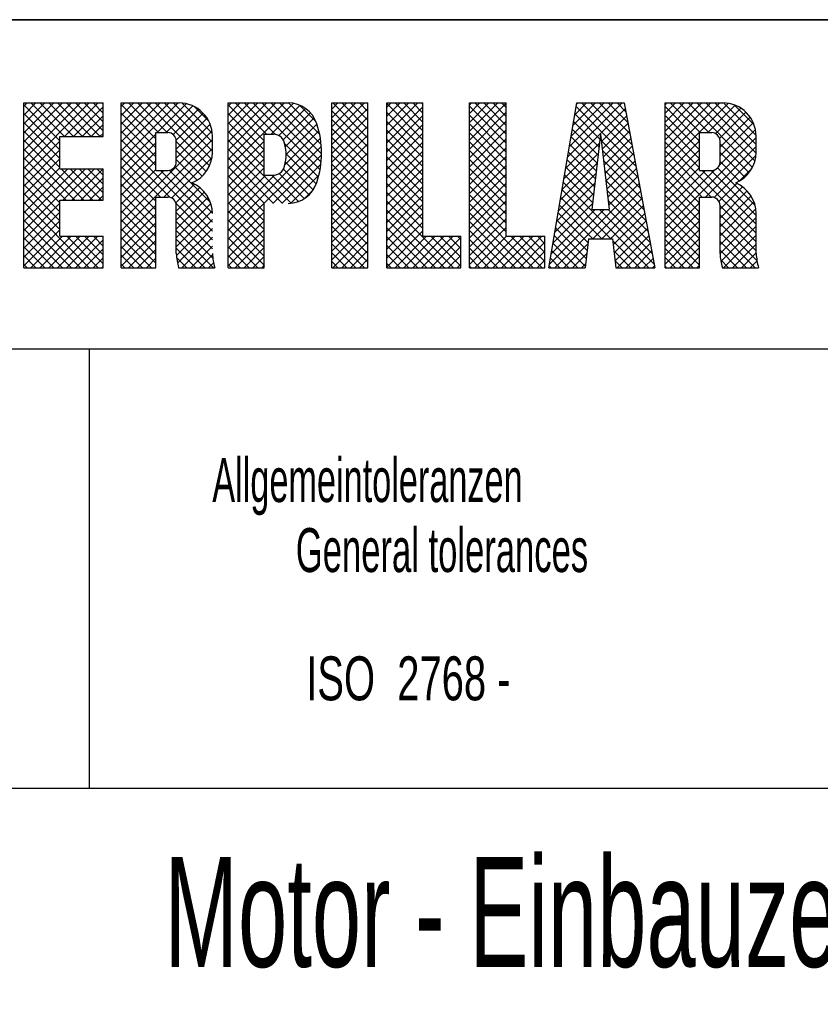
# Model space of a CAD drawing. Header units: millimetres. Extents: x 0 to 1189, y 0 to 841.
# Tile 67 of 117: x 1009 to 1045, y 40 to 85. Entities that reach past the tile are written whole.
import ezdxf
from ezdxf.enums import TextEntityAlignment as Align

# ---------------------------------------------------------------- set-up
doc = ezdxf.new("R2010")
doc.units = ezdxf.units.MM
doc.header["$LTSCALE"] = 65.395
doc.layers.get('0').update_dxf_attribs({"linetype": 'CONTINUOUS'})
doc.styles.get("Standard").update_dxf_attribs({"font": 'txt', "width": 0.6})
doc.styles.add('TEXTSTYLE_3', font='txt', dxfattribs={"width": 0.8})

# ---------------------------------------------------------------- blocks, each defined once
blk = doc.blocks.new('*T1158')
at = {"color": 2, "linetype": 'Continuous'}
for p, q in [((0, 0), (278, 0)), ((0, 0), (0, -47.5)), ((278, 0), (278, -47.5)), ((0, -7), (278, -7)), ((8, -7), (8, -47.5)), ((0, -14), (278, -14)), ((0, -26.5), (278, -26.5)), ((0, -33.5), (278, -33.5)), ((0, -40.5), (278, -40.5)), ((0, -47.5), (278, -47.5))]:
    blk.add_line(p, q, dxfattribs=at)
for s, width, p in [('Anmerkung / REMARKS', 0.674185, (1.05, -5.25)), ('SPACE REQUIRED FOR MEASURING TORSIONAL VIBRATIONS, AND/OR FOR REMOVAL OF THE VIBRATION DAMPER AND/OR LUBOIL PUMP', 0.683886, (9.05, -12.25)), ('SPACE REQUIRED FOR REMOVAL OF PISTON AND CYLINDER LINER', 0.681818, (9.05, -19.25)), ('REDUCED REMOVAL HEIGHT FOR CYLINDER LINER 2940mm', 0.684524, (9.05, -24.5)), ('SPACE REQUIRED FOR TERMINAL SET', 0.682028, (9.05, -31.75)), ('SPACE REQUIRED FOR TURBOCHARGER SHAFT', 0.692407, (9.05, -38.75)), ('SPACE TRQUIRED FOR CHARGE AIR COOLER REMOVING', 0.684656, (9.05, -45.75))]:
    blk.add_text(s, height=3.5, dxfattribs=dict(at, width=width)).set_placement(p)
at = {"color": 2, "linetype": 'Continuous', "width": 0.619048}
for s, p in [('b', (4, -12.25)), ('e', (4, -19.25)), ('k', (4, -31.75)), ('o', (4, -38.75)), ('p', (4, -45.75))]:
    blk.add_text(s, height=3.5, dxfattribs=at).set_placement(p, align=Align.CENTER)
blk = doc.blocks.new('*T1160')
at = {"color": 5, "linetype": 'Continuous'}
for p, q in [((0, 0), (187, 0)), ((0, 0), (0, -75)), ((187, 0), (187, -75)), ((0, -75), (187, -75))]:
    blk.add_line(p, q, dxfattribs=at)
at = {"color": 2, "linetype": 'Continuous', "style": 'TEXTSTYLE_3'}
for s, width, p in [('8M32E_CFWS', 0.738095, (73.4, -6.75)), ('1.5', 0.52381, (113.757, -6.75)), ('8M32E_CFWS', 0.738095, (73.4, -13.25)), ('1.5', 0.52381, (113.757, -13.25))]:
    blk.add_text(s, height=5, dxfattribs=dict(at, width=width)).set_placement(p)
at = {"color": 2, "linetype": 'Continuous', "style": 'TEXTSTYLE_3', "width": 0.529762}
blk.add_text('1:20', height=5, dxfattribs=at).set_placement((128.405, -22.5), align=Align.CENTER)
at = {"color": 2, "linetype": 'Continuous', "style": 'TEXTSTYLE_3'}
for s, width, p in [('~48000', 0.690476, (185.6, -22.5)), ('1', 0.47619, (185.6, -62.75)), ('1', 0.47619, (185.6, -73.25))]:
    blk.add_text(s, height=5, dxfattribs=dict(at, width=width)).set_placement(p, align=Align.RIGHT)
at = {"color": 7, "linetype": 'Continuous', "style": 'TEXTSTYLE_3'}
for s, width, p in [('Motor - Einbauzeichnung', 0.602484, (23.4, -43.125)), ('ENGINE INSTALLATION DRAWING', 0.69224, (23.4, -51.875))]:
    blk.add_text(s, height=5, dxfattribs=dict(at, width=width)).set_placement(p)
at = {"color": 7, "linetype": 'Continuous', "style": 'TEXTSTYLE_3', "width": 0.738095}
blk.add_text('8M32E CFWS', height=5, dxfattribs=at).set_placement((121.5, -72.75), align=Align.CENTER)

msp = doc.modelspace()

# ---------------------------------------------------------------- linework, layer by layer
at = {"color": 6, "linetype": 'Continuous'}
for p, q in [((1179, 85), (992, 85)), ((1179, 70), (992, 70))]:
    msp.add_line(p, q, dxfattribs=at)
at = {"color": 5, "linetype": 'Continuous'}
for p, q in [((1009.0068, 81.20969), (1012.61814, 81.20969)), ((1009.0068, 73.70639), (1009.0068, 81.20969)), ((1009.15738, 81.20969), (1009.0068, 81.05911)), ((1009.56145, 81.20969), (1009.0068, 80.65504)), ((1009.96552, 81.20969), (1009.0068, 80.25097)), ((1010.36959, 81.20969), (1009.0068, 79.84689)), ((1010.77366, 81.20969), (1009.0068, 79.44282)), ((1011.17773, 81.20969), (1009.0068, 79.03875)), ((1011.5818, 81.20969), (1009.0068, 78.63468)), ((1011.98588, 81.20969), (1009.0068, 78.23061)), ((1010.86352, 79.6776), (1009.33143, 81.20969)), ((1011.26759, 79.6776), (1009.7355, 81.20969)), ((1011.67166, 79.6776), (1010.13957, 81.20969)), ((1012.07573, 79.6776), (1010.54364, 81.20969)), ((1012.38995, 81.20969), (1010.85786, 79.6776)), ((1012.4798, 79.6776), (1010.94771, 81.20969)), ((1012.61814, 79.94334), (1011.35178, 81.20969)), ((1012.61814, 80.34741), (1011.75586, 81.20969)), ((1012.61814, 80.75148), (1012.15993, 81.20969)), ((1012.61814, 81.15555), (1012.564, 81.20969)), ((1012.61814, 79.6776), (1012.61814, 81.20969)), ((1013.44054, 81.20969), (1016.07131, 81.20969)), ((1013.44054, 73.70637), (1013.44054, 81.20969)), ((1013.44054, 81.18894), (1013.46129, 81.20969)), ((1013.60216, 81.20969), (1013.44054, 81.04807)), ((1014.00623, 81.20969), (1013.44054, 80.644)), ((1014.4103, 81.20969), (1013.44054, 80.23993)), ((1014.81437, 81.20969), (1013.44054, 79.83586)), ((1015.21844, 81.20969), (1013.44054, 79.43178)), ((1015.62252, 81.20969), (1013.44054, 79.02771)), ((1016.02659, 81.20969), (1013.44054, 78.62364)), ((1015.12952, 79.85638), (1013.77621, 81.20969)), ((1015.53359, 79.85638), (1014.18028, 81.20969)), ((1017.45314, 78.3409), (1014.58435, 81.20969)), ((1017.55362, 78.64449), (1014.98842, 81.20969)), ((1016.39559, 81.17462), (1015.07735, 79.85638)), ((1017.58821, 79.01398), (1015.3925, 81.20969)), ((1017.58821, 79.41805), (1015.79657, 81.20969)), ((1017.58217, 79.82815), (1016.20669, 81.20363)), ((1018.30334, 81.20969), (1021.04138, 81.20969)), ((1018.30334, 73.70639), (1018.30334, 81.20969)), ((1018.45101, 81.20969), (1018.30334, 81.06201)), ((1018.85508, 81.20969), (1018.30334, 80.65794)), ((1019.25916, 81.20969), (1018.30334, 80.25387)), ((1019.66323, 81.20969), (1018.30334, 79.8498)), ((1020.0673, 81.20969), (1018.30334, 79.44573)), ((1020.47137, 81.20969), (1018.30334, 79.04166)), ((1020.87544, 81.20969), (1018.30334, 78.63758)), ((1021.2615, 81.19168), (1018.30334, 78.23351)), ((1020.04987, 79.78489), (1018.62507, 81.20969)), ((1020.46102, 79.7778), (1019.02914, 81.20969)), ((1022.48572, 78.15718), (1019.43321, 81.20969)), ((1022.53723, 78.50974), (1019.83728, 81.20969)), ((1022.55815, 78.89289), (1020.24135, 81.20969)), ((1022.53947, 79.31563), (1020.64542, 81.20969)), ((1022.4645, 79.79468), (1021.04952, 81.20966)), ((1023.02309, 81.20969), (1024.66788, 81.20969)), ((1023.02309, 73.70639), (1023.02309, 81.20969)), ((1023.29987, 81.20969), (1023.02309, 80.93291)), ((1023.70394, 81.20969), (1023.02309, 80.52884)), ((1024.10801, 81.20969), (1023.02309, 80.12477)), ((1024.51208, 81.20969), (1023.02309, 79.7207)), ((1024.66788, 79.61166), (1023.06985, 81.20969)), ((1024.66788, 80.01573), (1023.47392, 81.20969)), ((1024.66788, 80.4198), (1023.87799, 81.20969)), ((1024.66788, 80.82387), (1024.28206, 81.20969)), ((1024.66788, 73.70639), (1024.66788, 81.20969)), ((1025.52601, 81.20969), (1027.17077, 81.20969)), ((1025.52601, 73.70639), (1025.52601, 81.20969)), ((1025.72429, 81.20969), (1025.52601, 81.01141)), ((1026.12836, 81.20969), (1025.52601, 80.60734)), ((1026.53244, 81.20969), (1025.52601, 80.20327)), ((1026.93651, 81.20969), (1025.52601, 79.79919)), ((1027.17077, 79.53319), (1025.52601, 81.17795)), ((1027.17077, 79.93726), (1025.89835, 81.20969)), ((1027.17077, 80.34134), (1026.30242, 81.20969)), ((1027.17077, 80.74541), (1026.70649, 81.20969)), ((1027.17077, 81.14948), (1027.11056, 81.20969)), ((1027.17077, 75.13663), (1027.17077, 81.20969)), ((1029.28038, 81.20969), (1030.96093, 81.20969)), ((1029.28038, 73.70639), (1029.28038, 81.20969)), ((1029.36093, 81.20969), (1029.28038, 81.12914)), ((1029.765, 81.20969), (1029.28038, 80.72507)), ((1030.16908, 81.20969), (1029.28038, 80.32099)), ((1030.57315, 81.20969), (1029.28038, 79.91692)), ((1030.96093, 81.1934), (1029.28038, 79.51285)), ((1030.96093, 79.78375), (1029.53499, 81.20969)), ((1030.96093, 80.18782), (1029.93906, 81.20969)), ((1030.96093, 80.59189), (1030.34313, 81.20969)), ((1030.96093, 80.99596), (1030.7472, 81.20969)), ((1030.96093, 75.13663), (1030.96093, 81.20969)), ((1032.89172, 73.70639), (1034.17891, 81.20969)), ((1036.23014, 81.20969), (1033.75416, 78.7337)), ((1035.82607, 81.20969), (1033.83783, 79.22144)), ((1035.422, 81.20969), (1033.9215, 79.70919)), ((1035.01793, 81.20969), (1034.00517, 80.19693)), ((1034.61386, 81.20969), (1034.08885, 80.68467)), ((1034.20979, 81.20969), (1034.17252, 81.17242)), ((1034.17891, 81.20969), (1036.3243, 81.20969)), ((1036.76725, 78.82628), (1034.38384, 81.20969)), ((1036.67501, 79.32259), (1034.78791, 81.20969)), ((1036.58277, 79.8189), (1035.19198, 81.20969)), ((1036.49053, 80.31521), (1035.59605, 81.20969)), ((1036.3983, 80.81151), (1036.00012, 81.20969)), ((1036.3243, 81.20969), (1037.71876, 73.70639)), ((1038.18357, 81.20969), (1040.81436, 81.20969)), ((1038.18357, 73.70637), (1038.18357, 81.20969)), ((1038.2505, 81.20969), (1038.18357, 81.14276)), ((1038.65457, 81.20969), (1038.18357, 80.73869)), ((1039.05864, 81.20969), (1038.18357, 80.33461)), ((1039.46271, 81.20969), (1038.18357, 79.93054)), ((1039.86678, 81.20969), (1038.18357, 79.52647)), ((1040.27085, 81.20969), (1038.18357, 79.1224)), ((1040.67492, 81.20969), (1038.18357, 78.71833)), ((1041.05912, 81.18981), (1038.18357, 78.31426)), ((1039.77785, 79.85638), (1038.42455, 81.20969)), ((1040.18193, 79.85638), (1038.82862, 81.20969)), ((1042.16542, 78.27696), (1039.23269, 81.20969)), ((1042.27806, 78.56839), (1039.63676, 81.20969)), ((1042.33056, 78.91996), (1040.04083, 81.20969)), ((1042.33127, 79.32332), (1040.44491, 81.20969)), ((1042.33088, 79.72779), (1040.84938, 81.20928)), ((1010.65158, 79.48547), (1009.0068, 81.13025)), ((1010.65158, 79.08139), (1009.0068, 80.72618)), ((1012.61814, 81.03381), (1011.26193, 79.6776)), ((1015.01378, 79.56805), (1013.44054, 81.14129)), ((1015.01378, 79.16398), (1013.44054, 80.73722)), ((1016.69884, 81.0738), (1015.48142, 79.85638)), ((1016.95489, 80.92578), (1015.80183, 79.77272)), ((1017.17091, 80.73772), (1015.94211, 79.50893)), ((1017.41201, 80.40239), (1016.78093, 81.03347)), ((1019.94809, 79.48259), (1018.30334, 81.12734)), ((1019.94809, 79.07852), (1018.30334, 80.72327)), ((1021.57432, 81.10043), (1020.25878, 79.78489)), ((1021.83255, 80.95458), (1020.60698, 79.72901)), ((1022.04585, 80.76382), (1020.81285, 79.53081)), ((1022.29479, 80.36846), (1021.55454, 81.10871)), ((1024.66788, 80.96141), (1023.02309, 79.31663)), ((1024.66788, 79.20759), (1023.02309, 80.85237)), ((1027.17077, 81.03988), (1025.52601, 79.39512)), ((1027.17077, 79.12912), (1025.52601, 80.77388)), ((1030.96093, 79.37967), (1029.28038, 81.06022)), ((1030.96093, 80.78933), (1029.28038, 79.10878)), ((1036.37287, 80.94834), (1033.67048, 78.24596)), ((1035.22579, 79.5596), (1034.09058, 80.6948)), ((1036.85948, 78.32997), (1034.14975, 81.0397)), ((1039.75686, 79.4733), (1038.18357, 81.0466)), ((1041.37547, 81.10209), (1040.12976, 79.85638)), ((1041.64167, 80.96422), (1040.488, 79.81055)), ((1041.86676, 80.78524), (1040.66984, 79.58832)), ((1042.2331, 80.22964), (1041.35123, 81.11151)), ((1010.65158, 78.67732), (1009.0068, 80.32211)), ((1012.61814, 80.62974), (1011.666, 79.6776)), ((1015.01378, 78.7599), (1013.44054, 80.33314)), ((1017.34848, 80.51123), (1015.94344, 79.10618)), ((1019.94809, 78.67445), (1018.30334, 80.3192)), ((1022.21588, 80.52977), (1020.89978, 79.21367)), ((1022.33803, 80.24785), (1020.94925, 78.85907)), ((1024.66788, 80.55734), (1023.02309, 78.91256)), ((1024.66788, 78.80352), (1023.02309, 80.4483)), ((1027.17077, 80.63581), (1025.52601, 78.99105)), ((1027.17077, 78.72505), (1025.52601, 80.3698)), ((1030.96093, 78.9756), (1029.28038, 80.65615)), ((1030.96093, 80.38525), (1029.28038, 78.70471)), ((1030.96093, 78.57153), (1029.28038, 80.25208)), ((1035.18425, 79.19707), (1034.03141, 80.3499)), ((1036.43619, 80.6076), (1035.28881, 79.46021)), ((1036.49952, 80.26685), (1035.33035, 79.09768)), ((1039.75686, 79.06923), (1038.18357, 80.64253)), ((1042.05343, 80.56784), (1040.68649, 79.2009)), ((1042.19991, 80.31025), (1040.68649, 78.79682)), ((1010.65158, 78.27325), (1009.0068, 79.91803)), ((1012.61814, 80.22566), (1012.07007, 79.6776)), ((1012.61814, 79.82159), (1012.47414, 79.6776)), ((1015.01378, 78.35583), (1013.44054, 79.92907)), ((1017.57035, 79.92495), (1013.44054, 75.79514)), ((1015.01378, 79.85638), (1015.56421, 79.85638)), ((1015.01378, 78.1401), (1015.01378, 79.85638)), ((1017.48475, 80.24342), (1015.94344, 78.70211)), ((1019.94809, 78.27038), (1018.30334, 79.91513)), ((1022.4309, 79.93665), (1020.87576, 78.38151)), ((1024.66788, 80.15327), (1023.02309, 78.50849)), ((1024.66788, 78.39945), (1023.02309, 80.04423)), ((1027.17077, 80.23174), (1025.52601, 78.58698)), ((1027.17077, 78.32098), (1025.52601, 79.96573)), ((1027.17077, 79.82766), (1025.52601, 78.18291)), ((1030.96093, 79.98118), (1029.28038, 78.30064)), ((1030.96093, 78.16746), (1029.28038, 79.84801)), ((1035.14271, 78.83453), (1033.97225, 80.005)), ((1036.56285, 79.92611), (1035.37189, 78.73515)), ((1039.75686, 78.66516), (1038.18357, 80.23846)), ((1039.75686, 78.26109), (1038.18357, 79.83439)), ((1039.75686, 79.85638), (1040.30727, 79.85638)), ((1039.75686, 78.1401), (1039.75686, 79.85638)), ((1042.29879, 80.00505), (1040.64933, 78.35559)), ((1011.73937, 76.78139), (1009.0068, 79.51396)), ((1010.65158, 79.47132), (1009.0068, 77.82654)), ((1010.65158, 79.6776), (1012.61814, 79.6776)), ((1010.65158, 78.21161), (1010.65158, 79.6776)), ((1015.01378, 79.79281), (1013.44054, 78.21957)), ((1017.58821, 79.53874), (1013.44054, 75.39107)), ((1017.58821, 75.37734), (1013.44054, 79.525)), ((1015.01378, 79.38874), (1013.44054, 77.8155)), ((1015.94344, 78.51933), (1015.94344, 79.47716)), ((1017.3054, 78.08457), (1015.94344, 79.44653)), ((1017.58821, 78.96664), (1017.58821, 79.69277)), ((1022.50148, 79.60315), (1018.30334, 75.40502)), ((1021.16992, 76.64447), (1018.30334, 79.51106)), ((1019.94809, 79.4742), (1018.30334, 77.82944)), ((1019.94809, 79.78489), (1020.37717, 79.78489)), ((1019.94809, 77.92558), (1019.94809, 79.78489)), ((1022.40911, 77.82971), (1020.87068, 79.36814)), ((1024.66788, 79.7492), (1023.02309, 78.10442)), ((1024.66788, 77.99538), (1023.02309, 79.64016)), ((1027.17077, 77.91691), (1025.52601, 79.56166)), ((1027.17077, 79.42359), (1025.52601, 77.77884)), ((1030.96093, 79.57711), (1029.28038, 77.89657)), ((1030.96093, 77.76339), (1029.28038, 79.44393)), ((1035.20477, 79.37617), (1033.58681, 77.75821)), ((1035.10117, 78.472), (1033.91308, 79.66009)), ((1035.2516, 79.78489), (1034.85828, 76.35231)), ((1035.2516, 79.78489), (1035.64492, 76.35231)), ((1036.95172, 77.83366), (1035.2841, 79.50128)), ((1036.62617, 79.58536), (1035.41343, 78.37262)), ((1042.33127, 79.63346), (1038.18357, 75.48576)), ((1039.75686, 79.48348), (1038.18357, 77.91019)), ((1042.33127, 75.28261), (1038.18357, 79.43031)), ((1040.68649, 78.51933), (1040.68649, 79.47716)), ((1042.00789, 78.03042), (1040.68649, 79.35182)), ((1042.33127, 78.96664), (1042.33127, 79.69277)), ((1011.3353, 76.78139), (1009.0068, 79.10989)), ((1010.65158, 79.06725), (1009.0068, 77.42247)), ((1015.64597, 76.9155), (1013.44054, 79.12093)), ((1015.01378, 78.98467), (1013.44054, 77.41143)), ((1017.58821, 79.13467), (1015.37796, 76.92442)), ((1017.11759, 77.86831), (1015.94344, 79.04246)), ((1022.54578, 79.24339), (1018.30334, 75.00094)), ((1020.77197, 76.63836), (1018.30334, 79.10699)), ((1019.94809, 79.07012), (1018.30334, 77.42537)), ((1024.66788, 79.34513), (1023.02309, 77.70034)), ((1024.66788, 77.5913), (1023.02309, 79.23609)), ((1024.66788, 78.94106), (1023.02309, 77.29627)), ((1027.17077, 77.51284), (1025.52601, 79.15759)), ((1027.17077, 79.01952), (1025.52601, 77.37477)), ((1030.96093, 79.17304), (1029.28038, 77.4925)), ((1030.96093, 77.35932), (1029.28038, 79.03986)), ((1035.15248, 78.91981), (1033.50314, 77.27047)), ((1035.01808, 77.74694), (1033.79474, 78.97029)), ((1035.05962, 78.10947), (1033.85391, 79.31519)), ((1037.04396, 77.33735), (1035.33639, 79.04492)), ((1036.6895, 79.24462), (1035.45497, 78.01009)), ((1036.75283, 78.90387), (1035.49651, 77.64755)), ((1039.75686, 79.07941), (1038.18357, 77.50612)), ((1040.28539, 76.92442), (1038.18357, 79.02624)), ((1042.33127, 79.22939), (1040.0263, 76.92442)), ((1041.81109, 77.82315), (1040.68649, 78.94775)), ((1010.93123, 76.78139), (1009.0068, 78.70582)), ((1010.65158, 78.66318), (1009.0068, 77.0184)), ((1015.23298, 76.92442), (1013.44054, 78.71686)), ((1015.01378, 78.5806), (1013.44054, 77.00736)), ((1017.56609, 78.70848), (1015.73923, 76.88162)), ((1016.89134, 77.69049), (1015.94344, 78.63839)), ((1020.36789, 76.63836), (1018.30334, 78.70292)), ((1019.94809, 78.66605), (1018.30334, 77.0213)), ((1022.55762, 78.85116), (1020.34482, 76.63836)), ((1022.1766, 77.25408), (1020.90703, 78.52365)), ((1022.31171, 77.52304), (1020.9489, 78.88585)), ((1024.66788, 77.18723), (1023.02309, 78.83202)), ((1024.66788, 78.53698), (1023.02309, 76.8922)), ((1027.17077, 77.10877), (1025.52601, 78.75352)), ((1027.17077, 78.61545), (1025.52601, 76.9707)), ((1030.96093, 78.76897), (1029.28038, 77.08843)), ((1030.96093, 76.95525), (1029.28038, 78.63579)), ((1035.10018, 78.46345), (1033.41947, 76.78273)), ((1034.97654, 77.38441), (1033.73557, 78.62538)), ((1037.1362, 76.84105), (1035.38868, 78.58856)), ((1036.81615, 78.56313), (1035.53805, 77.28502)), ((1039.75686, 78.67534), (1038.18357, 77.10205)), ((1039.88132, 76.92442), (1038.18357, 78.62217)), ((1042.32398, 78.81803), (1040.4148, 76.90885)), ((1041.5756, 77.65457), (1040.68649, 78.54368)), ((1010.65158, 76.65697), (1009.0068, 78.30175)), ((1010.65158, 78.25911), (1009.0068, 76.61433)), ((1011.00815, 78.21161), (1009.0068, 76.21025)), ((1011.41222, 78.21161), (1009.0068, 75.80618)), ((1011.8163, 78.21161), (1009.0068, 75.40211)), ((1010.65158, 78.21161), (1012.61814, 78.21161)), ((1012.14344, 76.78139), (1010.71322, 78.21161)), ((1012.22037, 78.21161), (1010.79015, 76.78139)), ((1012.54751, 76.78139), (1011.11729, 78.21161)), ((1012.61814, 78.20531), (1011.19422, 76.78139)), ((1012.61814, 77.11484), (1011.52137, 78.21161)), ((1012.61814, 77.51891), (1011.92544, 78.21161)), ((1012.61814, 77.92298), (1012.32951, 78.21161)), ((1012.61814, 76.78139), (1012.61814, 78.21161)), ((1015.01378, 76.73955), (1013.44054, 78.31279)), ((1015.01378, 78.17653), (1013.44054, 76.60329)), ((1015.38143, 78.1401), (1013.44054, 76.19922)), ((1015.01378, 78.1401), (1015.56421, 78.1401)), ((1017.58821, 75.78141), (1015.22951, 78.1401)), ((1017.58814, 76.18554), (1015.62815, 78.14553)), ((1017.50078, 76.67697), (1015.8753, 78.30246)), ((1019.96382, 76.63836), (1018.30334, 78.29885)), ((1019.94809, 78.26198), (1018.30334, 76.61723)), ((1022.52659, 78.41606), (1020.7489, 76.63836)), ((1021.99531, 77.0313), (1020.82471, 78.2019)), ((1024.66788, 76.78316), (1023.02309, 78.42794)), ((1024.66788, 78.13291), (1023.02309, 76.48813)), ((1024.66788, 76.37909), (1023.02309, 78.02387)), ((1027.17077, 76.7047), (1025.52601, 78.34945)), ((1027.17077, 78.21138), (1025.52601, 76.56663)), ((1030.96093, 78.3649), (1029.28038, 76.68435)), ((1030.96093, 76.55118), (1029.28038, 78.23172)), ((1035.04789, 78.00708), (1033.33579, 76.29498)), ((1034.935, 77.02188), (1033.67641, 78.28048)), ((1037.22843, 76.34474), (1035.44098, 78.1322)), ((1036.87948, 78.22238), (1035.57959, 76.92249)), ((1039.75686, 78.27127), (1038.18357, 76.69797)), ((1039.75686, 76.64481), (1038.18357, 78.2181)), ((1040.47101, 78.17727), (1038.18357, 75.88983)), ((1040.02977, 78.1401), (1038.18357, 76.2939)), ((1039.75686, 78.1401), (1040.30727, 78.1401)), ((1042.33127, 75.68668), (1039.87785, 78.1401)), ((1042.33127, 76.09075), (1040.28192, 78.1401)), ((1042.28504, 76.54105), (1040.57517, 78.25092)), ((1042.14088, 78.23086), (1041.55014, 77.64012)), ((1010.65158, 76.2529), (1009.0068, 77.89768)), ((1012.61814, 77.80124), (1011.59829, 76.78139)), ((1015.01378, 76.33548), (1013.44054, 77.90872)), ((1020.42182, 77.92757), (1018.30334, 75.80909)), ((1020.01576, 77.92558), (1018.30334, 76.21316)), ((1019.94809, 76.25002), (1018.30334, 77.89478)), ((1019.94809, 77.92558), (1020.37717, 77.92558)), ((1021.50007, 76.7184), (1020.29289, 77.92558)), ((1021.77091, 76.85163), (1020.629, 77.99354)), ((1022.43256, 77.91796), (1021.158, 76.64339)), ((1024.66788, 77.72884), (1023.02309, 76.08406)), ((1024.66788, 75.97502), (1023.02309, 77.6198)), ((1027.17077, 76.30062), (1025.52601, 77.94538)), ((1027.17077, 77.80731), (1025.52601, 76.16255)), ((1030.96093, 77.96083), (1029.28038, 76.28028)), ((1030.96093, 76.14711), (1029.28038, 77.82765)), ((1030.96093, 77.55676), (1029.28038, 75.87621)), ((1037.44236, 73.70639), (1033.55807, 77.59067)), ((1034.89346, 76.65935), (1033.61724, 77.93558)), ((1037.32067, 75.84843), (1035.49327, 77.67583)), ((1036.9428, 77.88164), (1035.62113, 76.55996)), ((1039.75686, 76.24073), (1038.18357, 77.81403)), ((1010.65158, 75.84883), (1009.0068, 77.49361)), ((1012.61814, 77.39717), (1012.00236, 76.78139)), ((1015.01378, 75.93141), (1013.44054, 77.50465)), ((1016.77493, 77.51325), (1015.92468, 76.663)), ((1017.01933, 77.35357), (1015.94344, 76.27768)), ((1017.22459, 77.15477), (1015.94344, 75.87361)), ((1019.94809, 75.84595), (1018.30334, 77.4907)), ((1022.18355, 77.26488), (1021.76925, 76.85057)), ((1024.66788, 77.32477), (1023.02309, 75.67999)), ((1024.66788, 75.57095), (1023.02309, 77.21573)), ((1027.17077, 75.89655), (1025.52601, 77.54131)), ((1027.17077, 77.40324), (1025.52601, 75.75848)), ((1027.17077, 75.49248), (1025.52601, 77.13724)), ((1030.96093, 75.74303), (1029.28038, 77.42358)), ((1030.96093, 77.15269), (1029.28038, 75.47214)), ((1037.00613, 77.54089), (1033.17163, 73.70639)), ((1034.9956, 77.55072), (1033.25212, 75.80724)), ((1035.71532, 75.02935), (1033.4989, 77.24577)), ((1037.06946, 77.20015), (1034.89866, 75.02935)), ((1037.41291, 75.35212), (1035.54556, 77.21947)), ((1039.75686, 75.83666), (1038.18357, 77.40996)), ((1041.45459, 77.54457), (1040.63899, 76.72897)), ((1041.70871, 77.39462), (1040.68649, 76.3724)), ((1041.92295, 77.20479), (1040.68649, 75.96833)), ((1010.65158, 75.44475), (1009.0068, 77.08954)), ((1011.98588, 73.70639), (1009.0068, 76.68547)), ((1010.65158, 76.78139), (1012.61814, 76.78139)), ((1010.65158, 75.13663), (1010.65158, 76.78139)), ((1012.61814, 76.9931), (1012.40643, 76.78139)), ((1015.01378, 75.52734), (1013.44054, 77.10057)), ((1015.01378, 75.12326), (1013.44054, 76.6965)), ((1015.01378, 76.92442), (1015.56421, 76.92442)), ((1015.01378, 73.70637), (1015.01378, 76.92442)), ((1017.39109, 76.9172), (1015.94344, 75.46954)), ((1019.94809, 75.44188), (1018.30334, 77.08663)), ((1019.94809, 75.03781), (1018.30334, 76.68256)), ((1024.66788, 76.9207), (1023.02309, 75.27592)), ((1024.66788, 75.16688), (1023.02309, 76.81166)), ((1027.17077, 76.99917), (1025.52601, 75.35441)), ((1028.55279, 73.70639), (1025.52601, 76.73316)), ((1030.96093, 75.33896), (1029.28038, 77.01951)), ((1030.96093, 76.74861), (1029.28038, 75.06807)), ((1034.94331, 77.09435), (1033.16845, 75.3195)), ((1035.31125, 75.02935), (1033.43973, 76.90087)), ((1037.13278, 76.8594), (1035.30273, 75.02935)), ((1037.50515, 74.85581), (1035.59785, 76.76311)), ((1039.75686, 75.43259), (1038.18357, 77.00589)), ((1039.75686, 76.92442), (1040.30727, 76.92442)), ((1039.75686, 73.70637), (1039.75686, 76.92442)), ((1042.09873, 76.9765), (1040.68649, 75.56426)), ((1042.23295, 76.70665), (1040.68649, 75.16018)), ((1010.65158, 76.64282), (1009.0068, 74.99804)), ((1011.5818, 73.70639), (1009.0068, 76.28139)), ((1010.65158, 76.23875), (1009.0068, 74.59397)), ((1015.01378, 76.56024), (1013.44054, 74.987)), ((1015.01378, 74.71919), (1013.44054, 76.29243)), ((1017.58821, 74.97326), (1015.93453, 76.62695)), ((1017.5145, 76.63654), (1015.94344, 75.06547)), ((1015.94344, 74.34998), (1015.94344, 76.54518)), ((1017.58255, 76.30051), (1015.94344, 74.6614)), ((1017.58821, 74.56919), (1015.94344, 76.21397)), ((1019.94809, 74.63374), (1018.30334, 76.27849)), ((1019.94809, 76.24163), (1018.30334, 74.59687)), ((1019.94809, 73.70639), (1019.94809, 76.63837)), ((1024.66788, 76.51663), (1023.02309, 74.87185)), ((1024.66788, 74.76281), (1023.02309, 76.40759)), ((1027.17077, 76.5951), (1025.52601, 74.95034)), ((1028.14872, 73.70639), (1025.52601, 76.32909)), ((1032.18943, 73.70639), (1029.28038, 76.61544)), ((1030.96093, 76.34454), (1029.28038, 74.664)), ((1035.41348, 76.35231), (1032.91743, 73.85627)), ((1035.00941, 76.35231), (1033.00111, 74.34401)), ((1034.89101, 76.63799), (1033.08478, 74.83175)), ((1034.90718, 75.02935), (1033.38057, 76.55596)), ((1034.85828, 76.35231), (1035.64492, 76.35231)), ((1037.68962, 73.86319), (1035.2005, 76.35231)), ((1037.59738, 74.3595), (1035.60458, 76.35231)), ((1037.19611, 76.51866), (1035.7068, 75.02935)), ((1039.75686, 76.65499), (1038.18357, 75.08169)), ((1039.75686, 75.02852), (1038.18357, 76.60182)), ((1039.75686, 76.25091), (1038.18357, 74.67762)), ((1040.68649, 74.34998), (1040.68649, 76.54518)), ((1042.33127, 74.87854), (1040.68649, 76.52332)), ((1042.31581, 76.38544), (1040.68649, 74.75611)), ((1011.17773, 73.70639), (1009.0068, 75.87732)), ((1010.65158, 75.83468), (1009.0068, 74.1899)), ((1015.01378, 76.15617), (1013.44054, 74.58293)), ((1015.01378, 74.31512), (1013.44054, 75.88836)), ((1017.60761, 74.14572), (1015.94344, 75.80989)), ((1017.58821, 75.9021), (1015.94996, 74.26385)), ((1019.94809, 74.22967), (1018.30334, 75.87442)), ((1019.94809, 75.83756), (1018.30334, 74.1928)), ((1024.66788, 76.11256), (1023.02309, 74.46778)), ((1024.66788, 74.35874), (1023.02309, 76.00352)), ((1027.17077, 76.19102), (1025.52601, 74.54627)), ((1027.74465, 73.70639), (1025.52601, 75.92502)), ((1027.17077, 75.78695), (1025.52601, 74.1422)), ((1031.78536, 73.70639), (1029.28038, 76.21137)), ((1030.96093, 75.94047), (1029.28038, 74.25993)), ((1031.38129, 73.70639), (1029.28038, 75.80729)), ((1034.64424, 74.48415), (1033.26223, 75.86616)), ((1034.68578, 74.84668), (1033.3214, 76.21106)), ((1037.25944, 76.17792), (1035.82881, 74.74729)), ((1037.32276, 75.83717), (1035.87036, 74.38477)), ((1039.75686, 74.62445), (1038.18357, 76.19775)), ((1039.75686, 75.84684), (1038.18357, 74.27355)), ((1039.75686, 74.22038), (1038.18357, 75.79367)), ((1042.33127, 74.47447), (1040.68649, 76.11925)), ((1042.33127, 75.99682), (1040.68649, 74.35204)), ((1042.33127, 74.34998), (1042.33127, 76.16939)), ((1010.77366, 73.70639), (1009.0068, 75.47325)), ((1010.65158, 75.43061), (1009.0068, 73.78583)), ((1015.01378, 75.7521), (1013.44054, 74.17886)), ((1015.01378, 73.91105), (1013.44054, 75.48429)), ((1015.01378, 75.34803), (1013.44054, 73.77479)), ((1017.64287, 73.70639), (1015.94344, 75.40582)), ((1017.58821, 75.49803), (1016.00197, 73.91179)), ((1019.94809, 73.82559), (1018.30334, 75.47035)), ((1019.94809, 75.43348), (1018.30334, 73.78873)), ((1024.66788, 75.70849), (1023.02309, 74.0637)), ((1024.66788, 73.95466), (1023.02309, 75.59945)), ((1027.34058, 73.70639), (1025.52601, 75.52095)), ((1027.17077, 75.38288), (1025.52601, 73.73813)), ((1030.96093, 75.5364), (1029.28038, 73.85586)), ((1030.97722, 73.70639), (1029.28038, 75.40322)), ((1034.60269, 74.12163), (1033.20306, 75.52126)), ((1037.38609, 75.49643), (1035.91191, 74.02224)), ((1039.75686, 75.44277), (1038.18357, 73.86948)), ((1039.75686, 73.81631), (1038.18357, 75.3896)), ((1042.36694, 74.03473), (1040.68649, 75.71518)), ((1042.33127, 75.59275), (1040.72968, 73.99117)), ((1010.36959, 73.70639), (1009.0068, 75.06918)), ((1010.76167, 75.13663), (1009.33143, 73.70639)), ((1011.16574, 75.13663), (1009.7355, 73.70639)), ((1011.56981, 75.13663), (1010.13957, 73.70639)), ((1011.97388, 75.13663), (1010.54364, 73.70639)), ((1010.65158, 75.13663), (1012.61814, 75.13663)), ((1012.37795, 75.13663), (1010.94771, 73.70639)), ((1012.38995, 73.70639), (1010.95971, 75.13663)), ((1012.61814, 74.97274), (1011.35178, 73.70639)), ((1012.61814, 73.88227), (1011.36378, 75.13663)), ((1012.61814, 74.28634), (1011.76785, 75.13663)), ((1012.61814, 74.69041), (1012.17192, 75.13663)), ((1012.61814, 75.09448), (1012.57599, 75.13663)), ((1012.61814, 73.70639), (1012.61814, 75.13663)), ((1014.81437, 73.70639), (1013.44054, 75.08022)), ((1015.01378, 74.94396), (1013.77621, 73.70639)), ((1017.2388, 73.70639), (1015.94344, 75.00175)), ((1017.58821, 75.09396), (1016.20064, 73.70639)), ((1019.66323, 73.70639), (1018.30334, 75.06628)), ((1019.94809, 75.02941), (1018.62507, 73.70639)), ((1024.51208, 73.70639), (1023.02309, 75.19538)), ((1024.66788, 75.30442), (1023.06985, 73.70639)), ((1024.66788, 74.90034), (1023.47392, 73.70639)), ((1026.93651, 73.70639), (1025.52601, 75.11688)), ((1027.32858, 75.13663), (1025.89835, 73.70639)), ((1027.73265, 75.13663), (1026.30242, 73.70639)), ((1028.13673, 75.13663), (1026.70649, 73.70639)), ((1028.5408, 75.13663), (1027.11056, 73.70639)), ((1027.17077, 75.13663), (1028.88707, 75.13663)), ((1028.88707, 75.07882), (1027.51463, 73.70639)), ((1028.88707, 73.77618), (1027.52662, 75.13663)), ((1028.88707, 74.18026), (1027.9307, 75.13663)), ((1028.88707, 74.58433), (1028.33477, 75.13663)), ((1028.88707, 74.9884), (1028.73884, 75.13663)), ((1028.88707, 73.70639), (1028.88707, 75.13663)), ((1030.57315, 73.70639), (1029.28038, 74.99915)), ((1030.96522, 75.13663), (1029.53499, 73.70639)), ((1031.36929, 75.13663), (1029.93906, 73.70639)), ((1031.77337, 75.13663), (1030.34313, 73.70639)), ((1032.17744, 75.13663), (1030.7472, 73.70639)), ((1030.96093, 75.13663), (1032.71296, 75.13663)), ((1032.58151, 75.13663), (1031.15127, 73.70639)), ((1032.5935, 73.70639), (1031.16326, 75.13663)), ((1032.71296, 73.991), (1031.56734, 75.13663)), ((1032.71296, 74.39507), (1031.97141, 75.13663)), ((1032.71296, 74.79915), (1032.37548, 75.13663)), ((1032.71296, 73.70639), (1032.71296, 75.13663)), ((1034.56114, 73.7591), (1033.14389, 75.17635)), ((1034.70672, 75.02935), (1034.5551, 73.70637)), ((1034.70672, 75.02935), (1035.79649, 75.02935)), ((1035.79649, 75.02935), (1035.94811, 73.70637)), ((1037.03828, 73.70639), (1035.807, 74.93768)), ((1037.44942, 75.15568), (1036.00012, 73.70639)), ((1039.46271, 73.70639), (1038.18357, 74.98553)), ((1039.75686, 75.0387), (1038.42455, 73.70639)), ((1042.29121, 73.70639), (1040.68649, 75.31111)), ((1041.88714, 73.70639), (1040.68649, 74.90704)), ((1042.33127, 75.18868), (1040.84898, 73.70639)), ((1009.96552, 73.70639), (1009.0068, 74.66511)), ((1012.61814, 74.56867), (1011.75586, 73.70639)), ((1014.4103, 73.70639), (1013.44054, 74.67615)), ((1015.01378, 74.53989), (1014.18028, 73.70639)), ((1016.83473, 73.70639), (1015.94344, 74.59768)), ((1017.58821, 74.68989), (1016.60471, 73.70639)), ((1019.25916, 73.70639), (1018.30334, 74.66221)), ((1019.94809, 74.62534), (1019.02914, 73.70639)), ((1024.10801, 73.70639), (1023.02309, 74.7913)), ((1024.66788, 74.49627), (1023.87799, 73.70639)), ((1026.53244, 73.70639), (1025.52601, 74.71281)), ((1028.88707, 74.67475), (1027.9187, 73.70639)), ((1030.16908, 73.70639), (1029.28038, 74.59508)), ((1032.71296, 74.86401), (1031.55534, 73.70639)), ((1032.71296, 74.45993), (1031.95941, 73.70639)), ((1033.80572, 73.70639), (1033.02556, 74.48655)), ((1034.20979, 73.70639), (1033.08473, 74.83145)), ((1034.68187, 74.81257), (1033.5757, 73.70639)), ((1036.63421, 73.70639), (1035.8593, 74.4813)), ((1037.51274, 74.81494), (1036.40419, 73.70639)), ((1037.57607, 74.47419), (1036.80827, 73.70639)), ((1039.05864, 73.70639), (1038.18357, 74.58146)), ((1039.75686, 74.63463), (1038.82862, 73.70639)), ((1041.48307, 73.70639), (1040.68649, 74.50297)), ((1042.33127, 74.78461), (1041.25305, 73.70639)), ((1009.56145, 73.70639), (1009.0068, 74.26104)), ((1012.61814, 74.1646), (1012.15993, 73.70639)), ((1014.00623, 73.70639), (1013.44054, 74.27208)), ((1015.01378, 74.13582), (1014.58435, 73.70639)), ((1016.43066, 73.70639), (1015.95883, 74.17821)), ((1017.5925, 74.29011), (1017.00878, 73.70639)), ((1018.85508, 73.70639), (1018.30334, 74.25814)), ((1019.94809, 74.22127), (1019.43321, 73.70639)), ((1023.70394, 73.70639), (1023.02309, 74.38723)), ((1023.29987, 73.70639), (1023.02309, 73.98316)), ((1024.66788, 74.0922), (1024.28206, 73.70639)), ((1026.12836, 73.70639), (1025.52601, 74.30874)), ((1028.88707, 74.27068), (1028.32277, 73.70639)), ((1029.765, 73.70639), (1029.28038, 74.19101)), ((1032.71296, 74.05586), (1032.36348, 73.70639)), ((1033.40164, 73.70639), (1032.96639, 74.14164)), ((1034.62957, 74.35619), (1033.97977, 73.70639)), ((1036.23014, 73.70639), (1035.9116, 74.02493)), ((1037.6394, 74.13345), (1037.21234, 73.70639)), ((1038.65457, 73.70639), (1038.18357, 74.17739)), ((1039.75686, 74.23056), (1039.23269, 73.70639)), ((1041.079, 73.70639), (1040.71676, 74.06862)), ((1042.33127, 74.38054), (1041.65712, 73.70639)), ((1042.3702, 74.0154), (1042.06119, 73.70639)), ((1009.15738, 73.70639), (1009.0068, 73.85697)), ((1009.0068, 73.70639), (1012.61814, 73.70639)), ((1012.61814, 73.76053), (1012.564, 73.70639)), ((1013.60216, 73.70639), (1013.44054, 73.86801)), ((1013.44054, 73.70639), (1015.01378, 73.70639)), ((1015.01378, 73.73174), (1014.98842, 73.70639)), ((1016.0518, 73.70639), (1017.69654, 73.70639)), ((1017.64195, 73.93549), (1017.41285, 73.70639)), ((1018.45101, 73.70639), (1018.30334, 73.85406)), ((1018.30334, 73.70639), (1019.94809, 73.70639)), ((1019.94809, 73.8172), (1019.83728, 73.70639)), ((1023.02309, 73.70639), (1024.66788, 73.70639)), ((1025.72429, 73.70639), (1025.52601, 73.90467)), ((1025.52601, 73.70639), (1028.88707, 73.70639)), ((1028.88707, 73.86661), (1028.72684, 73.70639)), ((1029.36093, 73.70639), (1029.28038, 73.78694)), ((1029.28038, 73.70639), (1032.71296, 73.70639)), ((1032.89172, 73.70639), (1034.5551, 73.70639)), ((1032.99757, 73.70639), (1032.90722, 73.79674)), ((1034.57727, 73.89982), (1034.38384, 73.70639)), ((1035.94811, 73.70639), (1037.71876, 73.70639)), ((1037.70272, 73.7927), (1037.61641, 73.70639)), ((1038.2505, 73.70639), (1038.18357, 73.77332)), ((1038.18357, 73.70639), (1039.75686, 73.70639)), ((1039.75686, 73.82649), (1039.63676, 73.70639)), ((1040.79485, 73.70639), (1042.43963, 73.70639))]:
    msp.add_line(p, q, dxfattribs=at)
at = {"color": 7, "linetype": 'Continuous'}
for p, q in [((1012, 50), (1012, 70)), ((1179, 50), (992, 50))]:
    msp.add_line(p, q, dxfattribs=at)
at = {"color": 5, "linetype": 'Continuous'}
for centre, radius, start, end in [((1016.07131, 79.69277), 1.51692, 0, 90), ((1021.04138, 79.85529), 1.35439, 17.366208, 90), ((1040.81436, 79.69277), 1.51692, 0, 90), ((1018.46944, 78.92403), 4.08883, 340.936395, 19.064188), ((1015.56421, 79.47716), 0.37924, 0, 90), ((1040.30727, 79.47716), 0.37923, 0, 90), ((1020.37717, 79.28429), 0.50058, 0, 90), ((1016.07131, 78.96664), 1.51692, 292.776582, 360), ((1019.62629, 78.85523), 1.32297, 341.075399, 18.924732), ((1040.81436, 78.96664), 1.51692, 292.776582, 360), ((1015.56421, 78.51933), 0.37923, 270, 360), ((1040.30727, 78.51933), 0.37923, 270, 360), ((1020.37717, 78.42616), 0.50058, 270, 360), ((1016.07131, 76.16939), 1.51692, 0, 67.223418), ((1021.04138, 77.99274), 1.35438, 270, 342.632042), ((1040.81436, 76.16939), 1.51692, 0, 67.223418), ((1015.56421, 76.54518), 0.37924, 0, 90), ((1040.30727, 76.54518), 0.37923, 0, 90), ((1019.04587, 74.54136), 3.10833, 183.529782, 195.582511), ((1020.69065, 74.54136), 3.10832, 183.529793, 195.582511), ((1043.78893, 74.54136), 3.10833, 183.529782, 195.582511), ((1045.43369, 74.54136), 3.10832, 183.529793, 195.582511)]:
    msp.add_arc(centre, radius, start, end, dxfattribs=at)

# ---------------------------------------------------------------- block references
for name, p in [('*T1158', (901.00016, 132.49999)), ('*T1160', (992, 85))]:
    msp.add_blockref(name, p)

# ---------------------------------------------------------------- texts
at = {"color": 5, "linetype": 'Continuous', "style": 'TEXTSTYLE_3', "width": 0.582707}
msp.add_text('Allgemeintoleranzen', height=2, dxfattribs=at).set_placement((1017.58394, 63.03754))
at = {"color": 5, "linetype": 'Continuous', "style": 'TEXTSTYLE_3'}
for s, width, p in [('General tolerances', 0.588624, (1028.03538, 59.85135)), ('ISO  2768 -', 0.679654, (1026.50612, 54.01037))]:
    msp.add_text(s, height=2, dxfattribs=dict(at, width=width)).set_placement(p, align=Align.CENTER)

doc.saveas('drawing.dxf')
